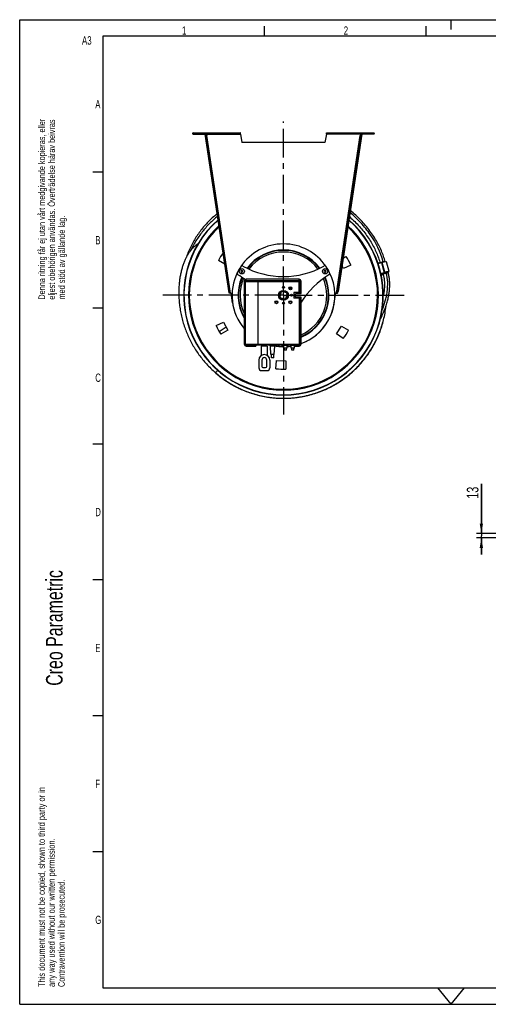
# Model space of a CAD drawing. Extents: x 0 to 420, y 0 to 297.
# Tile 1 of 15: x 0 to 141, y 0 to 297. Entities that reach past the tile are written whole.
import ezdxf

# ---------------------------------------------------------------- set-up
doc = ezdxf.new("R2010")
doc.units = 0
doc.header["$LTSCALE"] = 23.1
doc.linetypes.add('CENTER', pattern=[0.6, 0.375, -0.075, 0.075, -0.075])
doc.layers.get('0').update_dxf_attribs({"linetype": 'CONTINUOUS'})
for name, color, linetype in [('110528_DXF_CONTINUOUS_LINE', 7, 'CONTINUOUS'), ('110536_DXF_CONTINUOUS_LINE', 7, 'CONTINUOUS'), ('110660_DXF_CONTINUOUS_LINE', 7, 'CONTINUOUS'), ('AG_HOSE_75_8DXF_CONTINUOUS', 7, 'CONTINUOUS'), ('ASEM_65-75-10_DXF_DIMENSIO', 7, 'CONTINUOUS'), ('ASEM_65-75-10_DXF_FORMAT', 7, 'CONTINUOUS'), ('ASEM_65_75_10_DXF_AXIS', 7, 'CONTINUOUS'), ('G_ASE_DUMMY_DXF_CONTINUOUS', 7, 'CONTINUOUS'), ('GUIDE_75_DXF_CONTINUOUS_LI', 7, 'CONTINUOUS'), ('MOTOR_UNIT_DDXF_CONTINUOUS', 7, 'CONTINUOUS')]:
    doc.layers.add(name, color=color, linetype=linetype)
doc.styles.get("Standard").update_dxf_attribs({"font": 'txt', "width": 0.7})
doc.dimstyles.new('DIMSTYLE_3', dxfattribs={"dimtxt": 3.5, "dimasz": 3, "dimexe": 1.5, "dimexo": 1, "dimgap": 0.875, "dimtad": 1, "dimdec": 3, "dimlfac": 10, "dimtxsty": 'STANDARD', "dimblk": '_ARROW_FILLED', "dimblk1": '_ARROW_FILLED', "dimblk2": '_ARROW_FILLED', "dimcen": 0.09, "dimazin": 3, "dimtp": 0.2, "dimtm": 0.2, "dimtfac": 1, "dimtdec": 3, "dimtofl": 0, "dimtmove": 0, "dimatfit": 3, "dimtolj": 1})

# ---------------------------------------------------------------- blocks, each defined once
blk = doc.blocks.new('SQS_LAGTEXT_BL0', base_point=(7.49, 145.42))
at = {"layer": 'ASEM_65-75-10_DXF_FORMAT', "color": 7, "linetype": 'CONTINUOUS'}
for q in [(0, 14.98), (14.98, 0)]:
    blk.add_line((0, 0), q, dxfattribs=at)
for s, height, width, p in [('Denna ritning får ej utan vårt medgivande kopieras, eller', 1.9979, 0.687469, (7.64, 212.55)), ('eljest obehörigen användas. Överträdelse härav beivras', 1.9979, 0.686067, (10.63, 212.55)), ('med stöd av gällande lag.', 1.9979, 0.696, (13.63, 212.55)), ('Creo Parametric', 4.9947, 0.71746, (12.92, 96.09)), ('This document must not be copied, shown to third party or in', 1.9979, 0.704762, (7.58, 5.22)), ('any way used without our written permission.', 1.9979, 0.705628, (10.58, 5.22)), ('Contravention will be prosecuted.', 1.9979, 0.684704, (13.57, 5.22))]:
    blk.add_text(s, height=height, rotation=90, dxfattribs=dict(at, width=width)).set_placement(p)
blk = doc.blocks.new('_ARROW_FILLED')
at = {"color": 0, "linetype": 'BYBLOCK'}
blk.add_solid([(0, 0), (-1, 0.167), (-1, -0.167)], dxfattribs=at)
blk = doc.blocks.new('*D5')
at = {"layer": 'ASEM_65-75-10_DXF_DIMENSIO', "color": 2, "linetype": 'CONTINUOUS'}
for p, q in [((139.11, 141.98), (139.11, 156.98)), ((139.11, 156.98), (139.11, 141.33)), ((153.76, 141.98), (137.61, 141.98)), ((153.76, 140.68), (137.61, 140.68)), ((139.11, 135.68), (139.11, 141.33)), ((139.11, 140.68), (139.11, 135.68))]:
    blk.add_line(p, q, dxfattribs=at)
at = {"layer": 'ASEM_65-75-10_DXF_DIMENSIO', "color": 2, "linetype": 'CONTINUOUS', "xscale": 3, "yscale": 3, "zscale": 3}
for p, rotation in [((139.11, 141.98), 270), ((139.11, 140.68), 90)]:
    blk.add_blockref('_ARROW_FILLED', p, dxfattribs=dict(at, rotation=rotation))
at = {"layer": 'ASEM_65-75-10_DXF_DIMENSIO', "color": 2, "linetype": 'CONTINUOUS', "insert": (134.73, 152.48), "char_height": 3.5, "width": 6.75, "attachment_point": 1, "rotation": 90}
blk.add_mtext('13', dxfattribs=at)

msp = doc.modelspace()

# ---------------------------------------------------------------- linework, layer by layer
at = {"layer": '110528_DXF_CONTINUOUS_LINE', "color": 9, "linetype": 'CONTINUOUS'}
for p, q in [((105.96087, 227.95123), (106.02709, 227.98644)), ((52.98402, 199.78294), (52.91779, 199.74773))]:
    msp.add_line(p, q, dxfattribs=at)
at = {"layer": '110528_DXF_CONTINUOUS_LINE', "color": 3, "linetype": 'CONTINUOUS'}
for p, q in [((61.77213, 223.29423), (59.85142, 224.35889)), ((97.56368, 221.9323), (97.09924, 222.80578)), ((97.4376, 225.05377), (98.36913, 225.61349)), ((99.77754, 222.96464), (97.56368, 221.9323)), ((59.16735, 204.76953), (61.38121, 205.80187)), ((61.38121, 205.80187), (62.66959, 203.37879)), ((62.66959, 203.37879), (60.57576, 202.12069)), ((95.50274, 202.23223), (96.95701, 204.55954)), ((97.50371, 200.83114), (95.50274, 202.23223)), ((96.95701, 204.55954), (99.09346, 203.37528)), ((77.19861, 191.73358), (77.41151, 194.16701)), ((77.41151, 194.16701), (80.15415, 194.07124)), ((80.15415, 194.07124), (80.19678, 191.62888))]:
    msp.add_line(p, q, dxfattribs=at)
at = {"layer": '110528_DXF_CONTINUOUS_LINE', "color": 7, "linetype": 'CONTINUOUS'}
msp.add_arc((79.47244, 213.86709), 30.075, 130.9272188, 49.0727019, dxfattribs=at)
at = {"layer": '110528_DXF_CONTINUOUS_LINE', "color": 3, "linetype": 'CONTINUOUS'}
for radius, start, end in [(30, 131.0178646, 48.9819905), (22.25, 144.9125493, 151.8655687), (22.25, 24.1344313, 31.8655687), (22.25, 204.1344313, 211.8655687), (22.25, 324.1344313, 331.8655687), (22.25, 264.1344313, 271.8655687)]:
    msp.add_arc((79.47244, 213.86709), radius, start, end, dxfattribs=at)
at = {"layer": '110528_DXF_CONTINUOUS_LINE', "color": 9, "linetype": 'CONTINUOUS'}
for radius, start, end in [(28.61603, 132.7981077, 47.2023559), (28.36603, 133.1426079, 46.8576139)]:
    msp.add_arc((79.47244, 213.86709), radius, start, end, dxfattribs=at)
at = {"layer": '110536_DXF_CONTINUOUS_LINE', "color": 9, "linetype": 'CONTINUOUS'}
for p, q in [((52.24579, 262.46709), (52.24579, 262.86709)), ((56.2804, 262.46709), (66.53412, 262.46709)), ((63.49371, 214.54396), (56.33774, 262.08609)), ((102.66449, 262.46709), (92.41076, 262.46709)), ((95.45118, 214.54396), (102.60714, 262.08609)), ((106.6991, 262.46709), (106.6991, 262.86709)), ((62.17132, 220.64208), (62.3691, 220.67185)), ((96.77356, 220.64208), (96.57579, 220.67185)), ((62.55402, 218.09957), (62.75179, 218.12934)), ((96.39087, 218.09957), (96.19309, 218.12934)), ((63.02024, 215.00211), (63.21802, 215.03187)), ((63.02041, 215.00103), (63.21818, 215.0308)), ((95.92448, 215.00103), (95.72671, 215.0308)), ((95.92464, 215.00211), (95.72687, 215.03187))]:
    msp.add_line(p, q, dxfattribs=at)
at = {"layer": '110536_DXF_CONTINUOUS_LINE', "color": 3, "linetype": 'CONTINUOUS'}
for p, q in [((52.24579, 262.86709), (66.46109, 262.86709)), ((52.24579, 262.46709), (56.09579, 262.46709)), ((63.08059, 214.60121), (55.88266, 262.4221)), ((92.48379, 262.86709), (106.6991, 262.86709)), ((103.06222, 262.4221), (95.92464, 215.00211)), ((106.6991, 262.46709), (102.8491, 262.46709)), ((95.8643, 214.60121), (95.92464, 215.00211))]:
    msp.add_line(p, q, dxfattribs=at)
at = {"layer": '110536_DXF_CONTINUOUS_LINE', "color": 7, "linetype": 'CONTINUOUS'}
for p, q in [((52.24579, 262.66709), (66.46109, 262.66709)), ((55.88266, 262.4221), (56.08044, 262.45187)), ((63.27836, 214.63098), (56.08044, 262.45187)), ((56.09579, 262.46709), (56.09579, 262.66709)), ((56.13997, 262.05632), (56.33774, 262.08609)), ((56.2804, 262.46709), (56.33774, 262.08609)), ((63.26714, 262.86709), (63.26714, 262.66709)), ((66.26714, 262.86709), (66.26714, 262.66709)), ((66.46109, 262.86709), (66.46109, 262.66709)), ((66.53412, 262.46709), (66.97244, 259.98125)), ((92.41076, 262.46709), (91.97244, 259.98125)), ((92.48379, 262.86709), (92.48379, 262.66709)), ((92.48379, 262.66709), (106.6991, 262.66709)), ((92.67775, 262.86709), (92.67775, 262.66709)), ((95.67775, 262.86709), (95.67775, 262.66709)), ((95.72687, 215.03187), (102.86445, 262.45187)), ((102.66449, 262.46709), (102.60714, 262.08609)), ((102.80491, 262.05632), (102.60714, 262.08609)), ((102.8491, 262.46709), (102.8491, 262.66709)), ((103.06222, 262.4221), (102.86445, 262.45187)), ((91.97244, 259.98125), (66.97244, 259.98125)), ((63.08059, 214.60121), (63.27836, 214.63098)), ((64.1451, 211.56004), (63.69348, 214.56048)), ((94.79979, 211.56004), (95.25141, 214.56048)), ((95.66653, 214.63098), (95.72687, 215.03187)), ((95.8643, 214.60121), (95.66653, 214.63098))]:
    msp.add_line(p, q, dxfattribs=at)
at = {"layer": '110536_DXF_CONTINUOUS_LINE', "color": 3, "linetype": 'CONTINUOUS'}
for centre, start, end in [((52.24579, 262.66709), 90, 270), ((106.6991, 262.66709), 270, 90)]:
    msp.add_arc(centre, 0.2, start, end, dxfattribs=at)
at = {"layer": '110536_DXF_CONTINUOUS_LINE', "color": 7, "linetype": 'CONTINUOUS'}
for centre, radius, start, end in [((63.47021, 216.04377), 1.5, 270.8975556, 278.5598113), ((95.47467, 216.04377), 1.5, 261.4401887, 269.1024444), ((79.47244, 213.86709), 15.5, 188.5598113, 189.3073778), ((79.47244, 213.86709), 15.5, 330.164993, 351.4401887), ((79.47244, 213.86709), 15.5, 290.1137849, 329.7289743), ((79.47244, 213.86709), 15.5, 260.5232272, 266.1217635), ((79.47244, 213.86709), 15.5, 267.1400318, 268.1613179), ((79.47244, 213.86709), 15.5, 269.2637904, 270.4805566), ((79.47244, 213.86709), 15.5, 274.1809945, 278.6458781)]:
    msp.add_arc(centre, radius, start, end, dxfattribs=at)
for points, knots in [([(56.22019, 262.66709), (56.22733, 262.66709), (56.24107, 262.64235), (56.25211, 262.60327), (56.2667, 262.53947), (56.2755, 262.49262), (56.2804, 262.46709)], [0, 0, 0, 0, 0.10102656, 0.317593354, 0.631910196, 1, 1, 1, 1]), ([(66.53412, 262.46709), (66.52818, 262.49263), (66.51747, 262.53977), (66.49976, 262.60307), (66.4861, 262.64407), (66.46902, 262.66709), (66.46109, 262.66709)], [0, 0, 0, 0, 0.362762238, 0.67352206, 0.890403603, 1, 1, 1, 1]), ([(92.41076, 262.46709), (92.4167, 262.49263), (92.42741, 262.53977), (92.44513, 262.60307), (92.45878, 262.64407), (92.47587, 262.66709), (92.48379, 262.66709)], [0, 0, 0, 0, 0.362762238, 0.67352206, 0.890403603, 1, 1, 1, 1]), ([(102.7247, 262.66709), (102.71756, 262.66709), (102.70381, 262.64235), (102.69278, 262.60327), (102.67819, 262.53947), (102.66938, 262.49262), (102.66449, 262.46709)], [0, 0, 0, 0, 0.10102656, 0.317593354, 0.631910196, 1, 1, 1, 1]), ([(63.49371, 214.54396), (63.46636, 214.54467), (63.41549, 214.54822), (63.3485, 214.56234), (63.2972, 214.58704), (63.28045, 214.61708), (63.27836, 214.63098)], [0, 0, 0, 0, 0.331658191, 0.615530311, 0.82972973, 1, 1, 1, 1]), ([(95.45118, 214.54396), (95.47853, 214.54467), (95.5294, 214.54822), (95.59638, 214.56234), (95.64769, 214.58704), (95.66444, 214.61708), (95.66653, 214.63098)], [0, 0, 0, 0, 0.331658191, 0.615530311, 0.82972973, 1, 1, 1, 1])]:
    msp.add_open_spline(points, degree=3, knots=knots, dxfattribs=at)
at = {"layer": '110536_DXF_CONTINUOUS_LINE', "color": 3, "linetype": 'CONTINUOUS'}
for points, knots in [([(66.53412, 262.46709), (66.52819, 262.51813), (66.51726, 262.61248), (66.50234, 262.7237), (66.48989, 262.79548), (66.48071, 262.83289), (66.47382, 262.85518), (66.46507, 262.86709), (66.46109, 262.86709)], [0, 0, 0, 0, 0.37570868, 0.695091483, 0.818353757, 0.911146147, 0.970916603, 1, 1, 1, 1]), ([(92.41076, 262.46709), (92.4167, 262.51813), (92.42762, 262.61248), (92.44255, 262.7237), (92.45499, 262.79548), (92.46417, 262.83289), (92.47107, 262.85518), (92.47981, 262.86709), (92.48379, 262.86709)], [0, 0, 0, 0, 0.37570868, 0.695091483, 0.818353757, 0.911146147, 0.970916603, 1, 1, 1, 1]), ([(63.49371, 214.54396), (63.44182, 214.54079), (63.34573, 214.5371), (63.23216, 214.54005), (63.15792, 214.55087), (63.11887, 214.56206), (63.09114, 214.57733), (63.08172, 214.59366), (63.08059, 214.60121)], [0, 0, 0, 0, 0.360165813, 0.666149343, 0.785569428, 0.878759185, 0.94710206, 1, 1, 1, 1]), ([(95.45118, 214.54396), (95.50306, 214.54079), (95.59915, 214.5371), (95.71272, 214.54005), (95.78697, 214.55087), (95.82602, 214.56206), (95.85375, 214.57733), (95.86316, 214.59366), (95.8643, 214.60121)], [0, 0, 0, 0, 0.360165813, 0.666149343, 0.785569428, 0.878759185, 0.94710206, 1, 1, 1, 1])]:
    msp.add_open_spline(points, degree=3, knots=knots, dxfattribs=at)
at = {"layer": '110660_DXF_CONTINUOUS_LINE', "color": 7, "linetype": 'CONTINUOUS'}
for p, q in [((107.92358, 223.61333), (108.9269, 223.88993)), ((108.9871, 223.67158), (108.92691, 223.88991)), ((109.07377, 223.69547), (108.9871, 223.67158)), ((110.50517, 223.92687), (109.21191, 223.72652)), ((111.35795, 221.054), (110.566, 223.92664)), ((109.65936, 220.38821), (108.87833, 220.17289)), ((109.52042, 220.22976), (108.90201, 220.05927)), ((108.92122, 219.96706), (109.54444, 220.13887)), ((109.86572, 220.82283), (109.77905, 220.79894)), ((109.8699, 220.46943), (109.77905, 220.79894)), ((111.29712, 221.05423), (110.00386, 220.85388)), ((110.99658, 220.89757), (111.30583, 221.02264))]:
    msp.add_line(p, q, dxfattribs=at)
at = {"layer": '110660_DXF_CONTINUOUS_LINE', "color": 9, "linetype": 'CONTINUOUS'}
for p, q in [((107.98024, 223.44552), (108.9739, 223.71946)), ((109.8688, 220.81167), (109.07377, 223.69547)), ((110.00386, 220.85388), (109.21191, 223.72652)), ((111.29712, 221.05423), (110.50517, 223.92687)), ((108.81021, 220.48033), (109.79225, 220.75106)), ((108.85924, 220.26375), (109.85121, 220.53722)), ((108.92095, 219.96838), (109.5441, 220.14017)), ((109.93787, 220.82719), (110.00386, 220.85388)), ((110.98202, 220.95037), (110.97182, 220.98737)), ((111.23113, 221.02754), (111.29712, 221.05423)), ((111.23549, 221.01175), (111.23113, 221.02754)), ((111.23549, 221.01175), (111.30583, 221.02264))]:
    msp.add_line(p, q, dxfattribs=at)
at = {"layer": '110660_DXF_CONTINUOUS_LINE', "color": 3, "linetype": 'CONTINUOUS'}
for p, q in [((109.49456, 220.32567), (108.8817, 220.15671)), ((109.8688, 220.81167), (109.78213, 220.78777)), ((111.23113, 221.02754), (109.93787, 220.82719)), ((110.99223, 220.91336), (111.23549, 221.01175))]:
    msp.add_line(p, q, dxfattribs=at)
msp.add_arc((111.12418, 221.28702), 0.29692, 292.0170882, 292.4133499, dxfattribs=at)
at = {"layer": '110660_DXF_CONTINUOUS_LINE', "color": 7, "linetype": 'CONTINUOUS'}
for points, knots in [([(109.07377, 223.69547), (109.0863, 223.69893), (109.13195, 223.71092), (109.17811, 223.72128), (109.21191, 223.72652)], [0, 0, 0, 0, 0.275448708, 1, 1, 1, 1]), ([(110.50517, 223.92687), (110.51966, 223.92911), (110.53901, 223.93139), (110.55859, 223.93114), (110.56547, 223.92855), (110.566, 223.92664)], [0, 0, 0, 0, 0.708411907, 0.904468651, 1, 1, 1, 1]), ([(109.65936, 220.38821), (109.6745, 220.39484), (109.74384, 220.42403), (109.81447, 220.45008), (109.8699, 220.46943)], [0, 0, 0, 0, 0.219647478, 1, 1, 1, 1]), ([(109.86572, 220.82283), (109.87826, 220.82629), (109.92391, 220.83828), (109.97006, 220.84864), (110.00386, 220.85388)], [0, 0, 0, 0, 0.275448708, 1, 1, 1, 1]), ([(111.29712, 221.05423), (111.31162, 221.05647), (111.33096, 221.05874), (111.35054, 221.0585), (111.35742, 221.05591), (111.35795, 221.054)], [0, 0, 0, 0, 0.708411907, 0.904468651, 1, 1, 1, 1]), ([(111.35795, 221.054), (111.35848, 221.0521), (111.3539, 221.04634), (111.33721, 221.03611), (111.31943, 221.02814), (111.30583, 221.02264)], [0, 0, 0, 0, 0.095531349, 0.291588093, 1, 1, 1, 1])]:
    msp.add_open_spline(points, degree=3, knots=knots, dxfattribs=at)
at = {"layer": '110660_DXF_CONTINUOUS_LINE', "color": 9, "linetype": 'CONTINUOUS'}
for points, knots in [([(110.18617, 220.82707), (110.15261, 220.81782), (110.02423, 220.78136), (109.89686, 220.74126), (109.80372, 220.70875)], [0, 0, 0, 0, 0.260866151, 1, 1, 1, 1]), ([(110.98202, 220.95036), (110.97992, 220.95799), (110.95238, 220.96838), (110.90596, 220.96889), (110.82955, 220.96455), (110.73175, 220.95083), (110.6131, 220.92978), (110.42842, 220.89059), (110.28457, 220.8542), (110.18617, 220.82707)], [0, 0, 0, 0, 0.029110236, 0.088889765, 0.181686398, 0.304945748, 0.454334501, 0.624333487, 1, 1, 1, 1])]:
    msp.add_open_spline(points, degree=3, knots=knots, dxfattribs=at)
at = {"layer": '110660_DXF_CONTINUOUS_LINE', "color": 3, "linetype": 'CONTINUOUS'}
for points, knots in [([(109.8688, 220.81167), (109.87507, 220.8134), (109.89789, 220.81939), (109.92097, 220.82457), (109.93787, 220.82719)], [0, 0, 0, 0, 0.275448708, 1, 1, 1, 1]), ([(111.23113, 221.02754), (111.23838, 221.02866), (111.24805, 221.02979), (111.25784, 221.02968), (111.26128, 221.02838), (111.26155, 221.02743)], [0, 0, 0, 0, 0.708370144, 0.904496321, 1, 1, 1, 1]), ([(111.26155, 221.02743), (111.26228, 221.02477), (111.25036, 221.01854), (111.24371, 221.01513), (111.23739, 221.01252)], [0, 0, 0, 0, 0.286872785, 1, 1, 1, 1])]:
    msp.add_open_spline(points, degree=3, knots=knots, dxfattribs=at)
at = {"layer": 'AG_HOSE_75_8DXF_CONTINUOUS', "color": 7, "linetype": 'CONTINUOUS'}
for p, q in [((59.44068, 190.12342), (59.50038, 190.07318)), ((59.44124, 190.12407), (59.50081, 190.0737)), ((59.5952, 189.99391), (59.61914, 189.97399)), ((59.5952, 189.9939), (59.61928, 189.97416)), ((59.7174, 189.89269), (59.73786, 189.87584)), ((59.71789, 189.8933), (59.73839, 189.87649))]:
    msp.add_line(p, q, dxfattribs=at)
for points in [[(59.49358, 238.4322), (59.32643, 238.30084), (58.99732, 238.03406), (58.67259, 237.76259), (58.35228, 237.48649), (58.03632, 237.20572), (57.72477, 236.92031), (57.41767, 236.63031), (57.11497, 236.33568), (56.81673, 236.03645), (56.52298, 235.73267), (56.23369, 235.42428), (55.94889, 235.11133), (55.66863, 234.79387), (55.39285, 234.4718), (55.1216, 234.14519), (54.85493, 233.81407), (54.59278, 233.47835), (54.33522, 233.13807), (54.08229, 232.79326), (53.83396, 232.44384), (53.59029, 232.08983), (53.35134, 231.73129), (53.11714, 231.36817), (52.88772, 231.0005), (52.66315, 230.62831), (52.44346, 230.2516), (52.2287, 229.87039), (52.01893, 229.48472), (51.81419, 229.09457), (51.61453, 228.69999), (51.42002, 228.30101), (51.23069, 227.89759), (51.0466, 227.4898), (50.86783, 227.07765), (50.6944, 226.66115), (50.5264, 226.24031), (50.36388, 225.8152), (50.2069, 225.38579), (50.17755, 225.30173)], [(53.71572, 229.39383), (53.68067, 229.37123), (53.53053, 229.27006), (53.38217, 229.16573), (53.23582, 229.05838), (53.09097, 228.94764), (52.94776, 228.83355), (52.80635, 228.71619), (52.66628, 228.59512), (52.52766, 228.4704), (52.39062, 228.34209), (52.25477, 228.20974), (52.12022, 228.07332), (51.98715, 227.93293), (51.85535, 227.78826), (51.72492, 227.63931), (51.596, 227.48615), (51.46846, 227.32851), (51.34242, 227.16641), (51.21793, 226.99983), (51.09484, 226.82846), (50.97327, 226.65234), (50.85334, 226.47156), (50.73497, 226.2859), (50.61817, 226.09526), (50.503, 225.89965), (50.38944, 225.69896), (50.27748, 225.49304), (50.16715, 225.2818), (50.05846, 225.06518), (49.95142, 224.843), (49.84612, 224.61521), (49.74272, 224.38198), (49.64123, 224.14314), (49.5417, 223.89863), (49.44432, 223.6488), (49.34911, 223.39353), (49.25613, 223.13276), (49.16561, 222.86689), (49.0776, 222.59589), (48.99214, 222.31965), (48.90937, 222.03844), (48.82932, 221.75222), (48.75206, 221.46092), (48.67773, 221.16479), (48.60639, 220.86379), (48.5381, 220.55791), (48.47298, 220.24737), (48.41111, 219.93222), (48.35253, 219.6124), (48.29734, 219.28798), (48.24566, 218.95915), (48.19753, 218.62574), (48.15298, 218.28732), (48.11211, 217.94392), (48.07504, 217.59551), (48.04184, 217.24158), (48.01263, 216.88212), (47.98757, 216.51715), (47.96678, 216.14614), (47.95041, 215.76909), (47.93865, 215.38599), (47.93168, 214.99639), (47.9297, 214.60027), (47.93292, 214.19765), (47.94159, 213.78809), (47.95451, 213.40697)], [(47.9545, 213.40705), (47.95734, 213.33818), (47.97896, 212.89911), (48.00682, 212.4589), (48.04094, 212.01778), (48.08132, 211.57612), (48.12796, 211.13406), (48.18087, 210.69176), (48.24003, 210.2496), (48.30543, 209.80771), (48.37708, 209.36626), (48.45492, 208.92565), (48.53893, 208.48603), (48.62909, 208.04754), (48.72532, 207.61049), (48.82758, 207.17509), (48.93583, 206.74141), (49.05006, 206.30951), (49.1702, 205.87955), (49.29622, 205.45165), (49.42811, 205.0258), (49.56583, 204.60214), (49.70931, 204.1808), (49.85857, 203.76176), (50.01354, 203.34514), (50.17419, 202.93105), (50.34052, 202.51946), (50.51247, 202.11049), (50.69, 201.70422), (50.87315, 201.30057), (51.06188, 200.89962), (51.25613, 200.50148), (51.45594, 200.10605), (51.66127, 199.71344), (51.87206, 199.32373), (52.08837, 198.93684), (52.31016, 198.55287), (52.53737, 198.17188), (52.77011, 197.79374), (53.00833, 197.41853), (53.25199, 197.04633), (53.5012, 196.677), (53.75593, 196.31061), (54.01615, 195.94724), (54.28197, 195.58676), (54.55338, 195.22923), (54.83034, 194.87475), (55.11296, 194.52318), (55.40124, 194.17461), (55.69514, 193.8291), (55.99478, 193.48658), (56.30015, 193.1471), (56.61123, 192.81075), (56.92813, 192.47744), (57.25085, 192.14724), (57.57936, 191.82023), (57.91378, 191.49633), (58.25415, 191.17559), (58.60042, 190.8581), (58.93129, 190.56268)]]:
    msp.add_lwpolyline(points, dxfattribs=at)
for centre, radius, start, end in [((79.44287, 213.83355), 31.02028, 228.606173, 229.0105031), ((79.43455, 213.82109), 31.0054, 229.9896509, 230.2180455), ((79.4356, 213.82236), 31.00704, 230.2755903, 230.511246), ((79.43626, 213.82315), 31.00807, 230.5602202, 231.1303757)]:
    msp.add_arc(centre, radius, start, end, dxfattribs=at)
for points, knots in [([(59.59733, 237.74192), (58.74718, 237.03425), (57.12116, 235.52681), (54.93888, 233.01881), (53.03548, 230.2931), (51.96782, 228.34981), (51.4876, 227.35334)], [0, 0, 0, 0, 0.249999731, 0.499999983, 0.750000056, 1, 1, 1, 1]), ([(59.09602, 190.41851), (60.16066, 189.49338), (62.41916, 187.78605), (66.12109, 185.71106), (70.07124, 184.15779), (74.19565, 183.15573), (78.41804, 182.7237), (82.65995, 182.86927), (86.84274, 183.58995), (90.88882, 184.87231), (94.72298, 186.69283), (98.27433, 189.01726), (101.47682, 191.80278), (104.27106, 194.99769), (106.60516, 198.54264), (108.43613, 202.37202), (109.72924, 206.414), (110.21762, 209.20276), (110.3656, 210.60541)], [0, 0, 0, 0, 0.062500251, 0.125000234, 0.187500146, 0.250000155, 0.312500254, 0.37500016, 0.437500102, 0.500000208, 0.562500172, 0.62500006, 0.687500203, 0.750000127, 0.812500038, 0.875000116, 0.937500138, 1, 1, 1, 1]), ([(59.26111, 190.27641), (60.32887, 189.36171), (62.5914, 187.67481), (66.29469, 185.63), (70.24138, 184.10504), (74.35813, 183.12889), (78.56921, 182.71962), (82.7969, 182.88421), (86.96336, 183.62006), (90.99155, 184.91398), (94.80765, 186.74096), (98.34092, 189.0684), (101.52608, 191.85322), (104.30517, 195.04341), (106.62613, 198.58088), (108.4463, 202.40041), (109.73286, 206.43031), (110.21853, 209.21041), (110.36602, 210.60862)], [0, 0, 0, 0, 0.062500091, 0.125000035, 0.18750004, 0.250000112, 0.312500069, 0.375000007, 0.437500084, 0.500000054, 0.562500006, 0.625000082, 0.68750003, 0.75, 0.81250008, 0.874999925, 0.937500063, 1, 1, 1, 1]), ([(59.59536, 189.9941), (60.66882, 189.10022), (62.93941, 187.45525), (66.64425, 185.47075), (70.58315, 184.00272), (74.68352, 183.07766), (78.87118, 182.71376), (83.06978, 182.91575), (87.20276, 183.68221), (91.19537, 184.99668), (94.97434, 186.8375), (98.47137, 189.16978), (101.62257, 191.95167), (104.37072, 195.13235), (106.66573, 198.65393), (108.46592, 202.45257), (109.73838, 206.45815), (110.21969, 209.22037), (110.36618, 210.60957)], [0, 0, 0, 0, 0.062499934, 0.124999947, 0.187499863, 0.249999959, 0.312499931, 0.374999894, 0.437500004, 0.499999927, 0.562499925, 0.624999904, 0.687499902, 0.749999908, 0.812499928, 0.874999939, 0.937499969, 1, 1, 1, 1])]:
    msp.add_open_spline(points, degree=3, knots=knots, dxfattribs=at)
at = {"layer": 'AG_HOSE_75_8DXF_CONTINUOUS', "color": 9, "linetype": 'CONTINUOUS'}
msp.add_open_spline([(58.93129, 190.56268), (58.93763, 190.5571), (58.95698, 190.56089), (58.97928, 190.57109), (59.0186, 190.59383), (59.07869, 190.63792), (59.16584, 190.70929), (59.27233, 190.80351), (59.45291, 190.97118), (59.59483, 191.11051), (59.69507, 191.21065)], degree=3, knots=[0, 0, 0, 0, 0.025046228, 0.047129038, 0.076506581, 0.157764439, 0.269127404, 0.410067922, 0.579684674, 1, 1, 1, 1], dxfattribs=at)
at = {"layer": 'ASEM_65-75-10_DXF_FORMAT', "color": 7, "linetype": 'CONTINUOUS'}
for p, q in [((-0.00158, -0.00152), (-0.00158, 296.99848)), ((-0.00158, 296.99848), (419.99842, 296.99848)), ((73.74842, 291.99848), (73.74842, 294.99848)), ((122.49842, 291.99848), (122.49842, 294.99848)), ((129.99842, 293.99848), (129.99842, 296.99848)), ((24.99842, 291.99848), (24.99842, 4.99848)), ((414.99842, 291.99848), (24.99842, 291.99848)), ((24.99842, 250.99848), (21.99842, 250.99848)), ((24.99842, 209.99848), (21.99842, 209.99848)), ((24.99842, 168.99848), (21.99842, 168.99848)), ((24.99842, 127.99848), (21.99842, 127.99848)), ((24.99842, 86.99848), (21.99842, 86.99848)), ((24.99842, 45.99848), (21.99842, 45.99848)), ((24.99842, 4.99848), (414.99842, 4.99848)), ((129.99842, -0.00152), (126.00182, 4.99848)), ((129.99842, -0.00152), (133.99502, 4.99848)), ((-0.00158, -0.00152), (419.99842, -0.00152))]:
    msp.add_line(p, q, dxfattribs=at)
at = {"layer": 'ASEM_65_75_10_DXF_AXIS', "color": 7, "linetype": 'CENTER'}
for q in [(79.47244, 266.33176), (42.17486, 213.86709), (116.29066, 213.86709), (79.47244, 177.89384)]:
    msp.add_line((79.47244, 213.86709), q, dxfattribs=at)
at = {"layer": 'G_ASE_DUMMY_DXF_CONTINUOUS', "color": 7, "linetype": 'CONTINUOUS'}
msp.add_line((62.21314, 204.23724), (60.13142, 202.86887), dxfattribs=at)
at = {"layer": 'GUIDE_75_DXF_CONTINUOUS_LI', "color": 9, "linetype": 'CONTINUOUS'}
for p, q in [((109.59102, 223.78525), (109.53392, 223.99236)), ((110.45927, 220.63588), (110.38733, 220.89682))]:
    msp.add_line(p, q, dxfattribs=at)
at = {"layer": 'GUIDE_75_DXF_CONTINUOUS_LI', "color": 7, "linetype": 'CONTINUOUS'}
for p, q in [((110.17552, 223.8758), (110.12407, 224.06239)), ((109.49017, 220.34157), (109.50696, 220.28067)), ((111.04942, 220.70591), (110.97182, 220.98737))]:
    msp.add_line(p, q, dxfattribs=at)
for points in [[(110.12407, 224.06239), (110.0155, 224.44382), (109.89432, 224.84371), (109.76438, 225.24738), (109.62544, 225.65484), (109.4774, 226.06578), (109.32027, 226.47957), (109.15392, 226.89604), (108.97823, 227.31504), (108.79329, 227.73592), (108.59901, 228.15852), (108.39529, 228.58266), (108.18226, 229.00777), (107.95989, 229.43362), (107.72811, 229.86007), (107.48706, 230.2866), (107.23671, 230.71302), (106.97705, 231.13914), (106.70822, 231.56448), (106.43024, 231.98884), (106.14308, 232.412), (105.84695, 232.8335), (105.54179, 233.25322), (105.2277, 233.67086), (104.90509, 234.0857), (104.57395, 234.49761), (104.23442, 234.90631), (103.88717, 235.31086), (103.53231, 235.71107), (103.16995, 236.10675), (102.80085, 236.49702), (102.42517, 236.88172), (102.04303, 237.26067), (101.65523, 237.63309), (101.26196, 237.99882), (100.86338, 238.35773), (100.46028, 238.70913), (100.05288, 239.0529), (99.64134, 239.38894), (99.6002, 239.42144)], [(99.32238, 237.57565), (99.42921, 237.48543), (99.81192, 237.15155), (100.1904, 236.81052), (100.56391, 236.46297), (100.93226, 236.10902), (101.29527, 235.74884), (101.65216, 235.38318), (102.00281, 235.01221), (102.34706, 234.63612), (102.68418, 234.25574), (103.01407, 233.87128), (103.3366, 233.48293), (103.65114, 233.09159), (103.95754, 232.69756), (104.25579, 232.30098), (104.5455, 231.90253), (104.82658, 231.5025), (105.09904, 231.10105), (105.3627, 230.69864), (105.61755, 230.29545), (105.86359, 229.89172), (106.10064, 229.48793), (106.32873, 229.08427), (106.5479, 228.68094), (106.758, 228.27848), (106.95911, 227.87705), (107.15127, 227.47687), (107.33436, 227.07853), (107.50848, 226.68219), (107.67372, 226.28805), (107.83, 225.89676), (107.97744, 225.50845), (108.1162, 225.1233), (108.24622, 224.74199), (108.36763, 224.36483), (108.48067, 223.99178), (108.54002, 223.78328)], [(108.68624, 206.72607), (108.78521, 206.91168), (108.98898, 207.3101), (109.18321, 207.70615), (109.36864, 208.10075), (109.54426, 208.49104), (109.70977, 208.87539), (109.86597, 209.25475), (110.01361, 209.63012), (110.15287, 210.00121), (110.28393, 210.3678), (110.40745, 210.73103), (110.5236, 211.09089), (110.63247, 211.44699), (110.73438, 211.79989), (110.82948, 212.14956), (110.91783, 212.49571), (110.99961, 212.83849), (111.0749, 213.1778), (111.14379, 213.51349), (111.20643, 213.8457), (111.2629, 214.17432), (111.31329, 214.49926), (111.35771, 214.82062), (111.39627, 215.13834), (111.42903, 215.45233), (111.4561, 215.76271), (111.47756, 216.06942), (111.4935, 216.37238), (111.50399, 216.67173), (111.50909, 216.9674), (111.50888, 217.25932), (111.5034, 217.54764), (111.4927, 217.83234), (111.47685, 218.11332), (111.45589, 218.39064), (111.42988, 218.66427), (111.39886, 218.93414), (111.3629, 219.20029), (111.32204, 219.46268), (111.27635, 219.72126), (111.22585, 219.97611), (111.17059, 220.22724), (111.11065, 220.47456), (111.04942, 220.70591)], [(109.50696, 220.28067), (109.56076, 220.07714), (109.61344, 219.85902), (109.6619, 219.63749), (109.70609, 219.41265), (109.74602, 219.1845), (109.78167, 218.953), (109.813, 218.71819), (109.83999, 218.48014), (109.86262, 218.23881), (109.88085, 217.99425), (109.89464, 217.74652), (109.90397, 217.49556), (109.9088, 217.24145), (109.90907, 216.98423), (109.90475, 216.72379), (109.8958, 216.46019), (109.88215, 216.1935), (109.86376, 215.92359), (109.84058, 215.65056), (109.81258, 215.37447), (109.77967, 215.09518), (109.74182, 214.81279), (109.69895, 214.52737), (109.65099, 214.23877), (109.59787, 213.94709), (109.54624, 213.68636)]]:
    msp.add_lwpolyline(points, dxfattribs=at)
at = {"layer": 'GUIDE_75_DXF_CONTINUOUS_LI', "color": 9, "linetype": 'CONTINUOUS'}
msp.add_arc((110.34793, 218.81479), 1.7123, 113.0246428, 114.3817887, dxfattribs=at)
for points, knots in [([(109.53392, 223.99236), (108.73152, 226.90291), (106.6689, 231.06165), (102.88254, 235.77772), (100.67728, 237.86405), (99.51032, 238.82335)], [0, 0, 0, 0, 0.499717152, 0.749962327, 1, 1, 1, 1]), ([(108.94588, 223.82082), (108.99132, 223.83668), (109.18521, 223.90088), (109.38219, 223.95569), (109.53392, 223.99236)], [0, 0, 0, 0, 0.235646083, 1, 1, 1, 1]), ([(109.53392, 223.99236), (109.61033, 224.01083), (109.7487, 224.04162), (109.91226, 224.06947), (110.01618, 224.08009), (110.06995, 224.0806), (110.10409, 224.0781), (110.12245, 224.06829), (110.12407, 224.06239)], [0, 0, 0, 0, 0.391080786, 0.705459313, 0.823669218, 0.912054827, 0.969547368, 1, 1, 1, 1]), ([(109.22247, 209.45722), (109.58415, 210.33493), (110.05336, 211.68437), (110.5067, 213.53224), (110.99558, 216.3373), (110.96435, 218.80379), (110.45927, 220.63588)], [0, 0, 0, 0, 0.249755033, 0.374814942, 0.500011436, 1, 1, 1, 1]), ([(109.50696, 220.28067), (109.5054, 220.28634), (109.5152, 220.30341), (109.55942, 220.33521), (109.60539, 220.35818), (109.64107, 220.37437)], [0, 0, 0, 0, 0.104958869, 0.300270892, 1, 1, 1, 1]), ([(109.67821, 220.39068), (109.69181, 220.39647), (109.75271, 220.42159), (109.81454, 220.44443), (109.86274, 220.46137)], [0, 0, 0, 0, 0.224446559, 1, 1, 1, 1]), ([(109.86274, 220.46137), (109.90865, 220.47749), (110.10529, 220.54294), (110.30514, 220.59863), (110.45927, 220.63588)], [0, 0, 0, 0, 0.234827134, 1, 1, 1, 1]), ([(110.45927, 220.63588), (110.53567, 220.65434), (110.67405, 220.68514), (110.8376, 220.71299), (110.94152, 220.72361), (110.99529, 220.72411), (111.02943, 220.72162), (111.04779, 220.71181), (111.04942, 220.70591)], [0, 0, 0, 0, 0.391080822, 0.705459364, 0.823669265, 0.912054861, 0.969547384, 1, 1, 1, 1])]:
    msp.add_open_spline(points, degree=3, knots=knots, dxfattribs=at)
at = {"layer": 'MOTOR_UNIT_DDXF_CONTINUOUS', "color": 9, "linetype": 'CONTINUOUS'}
for p, q in [((66.77074, 221.36709), (66.6264, 221.11709)), ((66.6264, 221.11709), (66.77074, 220.86709)), ((67.05941, 221.36709), (66.77074, 221.36709)), ((66.77074, 220.86709), (67.05941, 220.86709)), ((67.20375, 221.11709), (67.05941, 221.36709)), ((67.05941, 220.86709), (67.20375, 221.11709)), ((91.88547, 221.36709), (91.74114, 221.11709)), ((91.74114, 221.11709), (91.88547, 220.86709)), ((92.17415, 221.36709), (91.88547, 221.36709)), ((91.88547, 220.86709), (92.17415, 220.86709)), ((92.31849, 221.11709), (92.17415, 221.36709)), ((92.17415, 220.86709), (92.31849, 221.11709)), ((67.64244, 218.06709), (67.64244, 199.16709)), ((67.64244, 218.06709), (84.80244, 218.06709)), ((67.99272, 199.16709), (67.99272, 218.06709)), ((68.27244, 218.36643), (68.27244, 218.69709)), ((84.17244, 218.69709), (68.27244, 218.69709)), ((68.29242, 218.36709), (84.17244, 218.36709)), ((71.90255, 199.16709), (71.90255, 218.06709)), ((84.17244, 214.71709), (84.17244, 218.69709)), ((84.47244, 218.06709), (84.47244, 214.71709)), ((84.80244, 214.38709), (84.80244, 218.06709)), ((78.77481, 214.934), (78.33482, 213.29193)), ((78.79362, 215.04284), (78.64868, 214.50192)), ((79.33454, 214.8979), (78.79362, 215.04284)), ((80.53936, 214.56472), (78.89728, 215.00471)), ((80.6482, 214.54591), (80.10728, 214.69085)), ((80.17008, 212.80017), (80.61007, 214.44225)), ((80.50326, 214.00499), (80.6482, 214.54591)), ((84.47244, 214.71709), (82.57244, 214.71709)), ((82.57244, 214.71709), (82.57244, 213.01709)), ((82.57244, 213.91709), (82.90244, 213.91709)), ((82.90244, 213.81709), (82.90244, 213.91709)), ((83.37244, 214.71709), (83.37244, 214.38709)), ((83.37244, 214.38709), (84.80244, 214.38709)), ((84.47244, 214.71709), (84.80244, 214.38709)), ((78.44163, 213.72918), (78.29669, 213.18826)), ((78.29669, 213.18826), (78.83761, 213.04333)), ((78.40553, 213.16945), (80.0476, 212.72946)), ((79.61035, 212.83627), (80.15127, 212.69133)), ((80.15127, 212.69133), (80.2962, 213.23225)), ((82.57244, 213.81709), (82.90244, 213.81709)), ((84.47244, 213.01709), (82.57244, 213.01709)), ((84.80244, 213.34709), (83.37244, 213.34709)), ((83.37244, 213.01709), (83.37244, 213.34709)), ((84.17244, 213.01709), (84.17244, 198.53709)), ((84.47244, 213.01709), (84.80244, 213.34709)), ((84.47244, 213.01709), (84.47244, 199.16709)), ((84.80244, 199.16709), (84.80244, 213.34709)), ((67.64244, 199.16709), (84.80244, 199.16709)), ((68.27244, 198.86775), (68.27244, 198.53709)), ((68.27244, 198.53709), (71.14244, 198.53709)), ((84.17244, 198.86709), (68.29242, 198.86709)), ((71.14244, 198.86709), (71.14244, 198.53709)), ((74.60244, 198.56709), (72.80244, 198.56709)), ((72.80244, 198.56709), (72.80244, 195.70002)), ((73.20244, 198.86709), (73.20244, 198.56709)), ((74.20244, 198.86709), (74.20244, 198.56709)), ((74.60244, 198.56709), (74.60244, 195.70002)), ((76.94435, 198.60047), (75.46054, 198.60047)), ((75.55244, 198.51709), (75.46054, 198.60047)), ((76.85244, 198.51709), (75.55244, 198.51709)), ((75.70244, 195.96709), (75.55244, 198.51709)), ((76.70244, 195.96709), (76.85244, 198.51709)), ((76.85244, 198.51709), (76.94435, 198.60047)), ((79.60244, 198.76605), (79.42744, 198.86709)), ((80.60244, 198.76605), (79.60244, 198.76605)), ((79.60244, 197.96709), (79.60244, 198.76605)), ((80.60244, 197.96709), (79.60244, 197.96709)), ((79.77244, 197.30709), (79.77244, 197.96709)), ((80.43244, 197.30709), (79.77244, 197.30709)), ((80.43244, 197.30709), (80.43244, 197.96709)), ((80.60244, 198.76605), (80.77744, 198.86709)), ((80.60244, 197.96709), (80.60244, 198.76605)), ((81.62744, 198.86709), (81.80244, 198.76605)), ((82.74694, 198.76605), (81.80244, 198.76605)), ((81.80244, 197.96709), (81.80244, 198.76605)), ((82.80244, 197.96709), (81.80244, 197.96709)), ((81.97244, 197.30709), (81.97244, 197.96709)), ((82.63244, 197.30709), (81.97244, 197.30709)), ((82.63244, 197.30709), (82.63244, 197.96709)), ((82.80244, 198.53709), (84.17244, 198.53709)), ((82.80244, 197.96709), (82.80244, 198.53709)), ((72.05244, 194.31709), (72.05244, 191.96709)), ((72.95244, 194.31709), (72.95244, 192.41709)), ((74.45244, 192.41709), (74.45244, 194.31709)), ((75.35244, 194.31709), (75.35244, 191.96709)), ((76.70244, 195.96709), (75.70244, 195.96709)), ((75.84244, 194.96709), (75.84244, 195.96709)), ((76.56244, 194.96709), (75.84244, 194.96709)), ((76.56244, 194.96709), (76.56244, 195.96709)), ((72.85244, 191.16709), (74.55244, 191.16709)), ((73.30244, 192.06709), (74.10244, 192.06709))]:
    msp.add_line(p, q, dxfattribs=at)
for centre, radius in [((66.91507, 221.11709), 0.8), ((92.02981, 221.11709), 0.8), ((79.47244, 213.86709), 1.49), ((79.47244, 213.86709), 1.35), ((79.47244, 216.26709), 0.3), ((79.47244, 216.26709), 0.21), ((81.57244, 215.96709), 0.45), ((81.57244, 215.96709), 0.34), ((81.57244, 215.96709), 0.00714), ((81.87244, 213.86709), 0.3), ((81.87244, 213.86709), 0.21), ((77.37244, 211.76709), 0.45), ((77.37244, 211.76709), 0.34), ((77.37244, 211.76709), 0.00714), ((79.47244, 211.46709), 0.3), ((79.47244, 211.46709), 0.21), ((81.57244, 211.76709), 0.45), ((81.57244, 211.76709), 0.34), ((81.57244, 211.76709), 0.00714)]:
    msp.add_circle(centre, radius, dxfattribs=at)
for centre, radius, start, end in [((79.47244, 213.86709), 15.5, 33.9182404, 146.0826667), ((79.47244, 213.86709), 13.6767, 36.604256, 143.3957423), ((79.47244, 213.86709), 13.55757, 36.704819, 143.2951799), ((79.47244, 213.86709), 13.05769, 37.1673135, 142.8323084), ((79.47244, 213.86709), 15.5, 153.9173333, 220.2455942), ((66.00853, 220.47942), 0.5, 153.8436533, 238.8167502), ((79.47244, 213.86709), 15.5, 146.1563467, 153.8436533), ((52.62566, 198.36709), 25.34679, 52.9048362, 58.8167502), ((67.01404, 222.22102), 0.5, 61.1832498, 146.1563467), ((79.47244, 244.86709), 25.34679, 241.1832498, 298.8167502), ((106.31923, 198.36709), 25.34679, 121.1832498, 148.0952672), ((79.47244, 213.86709), 15.5, 290.1138663, 26.0821273), ((91.93085, 222.22102), 0.5, 33.8436533, 118.8167502), ((79.47244, 213.86709), 15.5, 26.1563467, 33.8436533), ((92.93636, 220.47942), 0.5, 301.1832498, 26.1563467), ((79.47244, 213.86709), 13.6767, 156.6042559, 210.1178103), ((79.47244, 213.86709), 13.55757, 156.7048189, 209.2345964), ((79.47244, 213.86709), 13.05769, 157.16769, 205.0393166), ((68.27244, 218.06709), 0.63, 90, 180), ((68.29251, 218.06733), 0.29978, 93.839074, 180.0473653), ((68.29239, 218.06625), 0.30084, 89.9928378, 93.8011574), ((84.17244, 218.06709), 0.63, 0, 90), ((84.17244, 218.06709), 0.3, 0, 90), ((79.47244, 213.86709), 13.6767, 292.9371055, 23.3957424), ((79.47244, 213.86709), 13.55757, 293.1506363, 23.2951799), ((79.47244, 213.86709), 13.05769, 294.0929194, 22.8325125), ((79.47244, 213.86709), 1.3, 122.6005266, 207.3994734), ((79.47244, 213.86709), 1.04, 142.3801351, 187.6198649), ((79.47244, 213.86709), 1.175, 111.0493291, 128.9506709), ((78.8714, 214.90812), 0.1, 75, 165), ((79.47244, 213.86709), 1.3, 32.6005266, 117.3994734), ((79.47244, 213.86709), 1.04, 52.3801351, 97.6198649), ((79.47244, 213.86709), 1.3, 302.6005266, 27.3994734), ((79.47244, 213.86709), 1.04, 322.3801351, 7.6198649), ((79.47244, 213.86709), 1.175, 21.0493291, 38.9506709), ((80.51348, 214.46813), 0.1, 345, 75), ((83.37244, 213.91709), 0.97, 124.43763, 145.56237), ((83.37244, 213.91709), 0.47, 90, 180), ((78.43141, 213.26605), 0.1, 165, 255), ((79.47244, 213.86709), 1.175, 201.0493291, 218.9506709), ((79.47244, 213.86709), 1.3, 212.6005266, 297.3994734), ((79.47244, 213.86709), 1.04, 232.3801351, 277.6198649), ((79.47244, 213.86709), 1.175, 291.0493291, 308.9506709), ((80.07348, 212.82605), 0.1, 255, 345), ((83.37244, 213.81709), 0.97, 214.43763, 235.56237), ((83.37244, 213.81709), 0.47, 180, 270), ((68.27244, 199.16709), 0.63, 180, 270), ((68.29251, 199.16684), 0.29978, 179.9526352, 266.160926), ((84.17244, 199.16709), 0.63, 270, 360), ((84.17244, 199.16709), 0.3, 270, 360), ((68.29239, 199.16793), 0.30084, 266.1988426, 270.0071622), ((75.70244, 198.86709), 0.36, 180, 227.7816632), ((79.47244, 213.86709), 15.5, 260.5233718, 266.0817596), ((76.70244, 198.86709), 0.36, 312.2183368, 360), ((78.46693, 198.90083), 0.5, 183.8699028, 266.1563467), ((79.47244, 213.86709), 15.5, 266.1563467, 270.4805822), ((79.47244, 199.36709), 0.8, 218.6930692, 279.3531323), ((80.47795, 198.90083), 0.5, 284.4192405, 356.1300972), ((79.47244, 213.86709), 15.5, 274.1808314, 278.6461798), ((45.09032, 252.7153), 65.79166, 304.9150728, 305.0685087), ((73.70244, 194.31709), 1.65, 0, 180), ((73.70244, 194.31709), 0.75, 0, 180), ((72.85244, 191.96709), 0.8, 180, 270), ((73.30244, 192.41709), 0.35, 180, 270), ((74.10244, 192.41709), 0.35, 270, 360), ((74.55244, 191.96709), 0.8, 270, 360)]:
    msp.add_arc(centre, radius, start, end, dxfattribs=at)
msp.add_ellipse((82.30244, 198.53709), major_axis=(0, 0.5), ratio=1, start_param=-1.570796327, end_param=-1.095133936, dxfattribs=at)
for points in [[(71.90255, 218.06709), (71.90255, 218.10557), (71.90102, 218.16146), (71.89538, 218.23238), (71.88991, 218.2773), (71.88321, 218.31413), (71.87659, 218.339), (71.87026, 218.35376), (71.86539, 218.36218), (71.85971, 218.36709), (71.8561, 218.36709)], [(71.90255, 199.16709), (71.90255, 199.1286), (71.90102, 199.07271), (71.89538, 199.0018), (71.88991, 198.95688), (71.88321, 198.92004), (71.87659, 198.89517), (71.87026, 198.88042), (71.86539, 198.87199), (71.85971, 198.86709), (71.8561, 198.86709)]]:
    msp.add_open_spline(points, degree=3, knots=[0, 0, 0, 0, 0.372772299, 0.54114545, 0.688925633, 0.810940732, 0.903442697, 0.938058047, 0.965058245, 1, 1, 1, 1], dxfattribs=at)

# ---------------------------------------------------------------- block references
at = {"layer": 'ASEM_65-75-10_DXF_FORMAT', "color": 7, "linetype": 'CONTINUOUS'}
msp.add_blockref('SQS_LAGTEXT_BL0', (7.49052, 145.42059), dxfattribs=at)

# ---------------------------------------------------------------- texts
at = {"layer": 'ASEM_65-75-10_DXF_FORMAT', "color": 7, "linetype": 'CONTINUOUS', "attachment_point": 1}
for s, insert, char_height, width in [('1', (48.88927, 294.97512), 2.5, 2.1428571), ('2', (97.63927, 294.97512), 2.5, 2.9464286), ('A3', (18.7533, 292.01112), 2.55, 6.0107143), ('A', (22.77171, 272.73026), 2.5, 3.2142857), ('B', (22.77171, 231.73026), 2.5, 2.9464286), ('C', (22.77171, 190.25526), 2.5, 3.125), ('D', (22.77171, 149.73026), 2.5, 3.3928571), ('E', (22.77171, 108.73026), 2.5, 2.6785714), ('F', (22.77171, 67.73026), 2.5, 2.6785714), ('G', (22.77171, 26.73026), 2.5, 2.9464286)]:
    msp.add_mtext(s, dxfattribs=dict(at, insert=insert, char_height=char_height, width=width))

# ---------------------------------------------------------------- dimensions: what is measured, and where the dimension line sits
at = {"layer": 'ASEM_65-75-10_DXF_DIMENSIO', "color": 2, "linetype": 'CONTINUOUS'}
dim = msp.add_linear_dim(base=(139.10631, 140.6823), p1=(154.75631, 141.9823), p2=(154.75631, 140.6823), angle=270, dimstyle='DIMSTYLE_3', dxfattribs=at)
dim.commit()
dim.dimension.update_dxf_attribs({"geometry": '*D5', "text_midpoint": (139.10631, 154.2323), "dimtype": 160})

doc.saveas('drawing.dxf')
